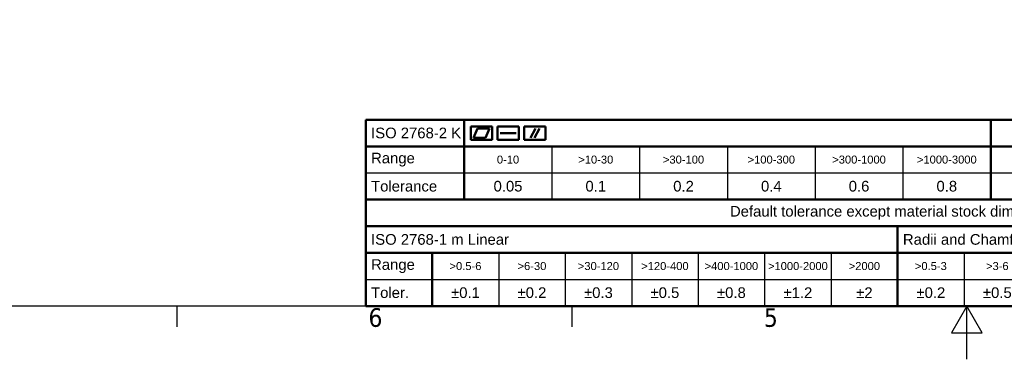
# Model space of a CAD drawing. Header units: millimetres. Extents: x 0 to 7128, y 0 to 5040.
# Tile 24 of 93: x 1427 to 3649, y 0 to 766. Entities that reach past the tile are written whole.
import ezdxf
from ezdxf.enums import TextEntityAlignment as Align

# ---------------------------------------------------------------- set-up
doc = ezdxf.new("R2010")
doc.units = ezdxf.units.MM
doc.header["$LTSCALE"] = 12
doc.layers.get('0').update_dxf_attribs({"lineweight": 25})
for name, color, linetype, lineweight in [('Geometria schizzo (ISO)', 7, 'Continuous', 25), ('Simbolo (ISO)', 7, 'Continuous', 25), ('Titolo (ISO)', 7, 'Continuous', 50)]:
    doc.layers.add(name, color=color, linetype=linetype, lineweight=lineweight)
doc.styles.add('Stile testo11', font='tahoma.ttf')
doc.styles.add('Stile testo132', font='tahoma.ttf')
doc.styles.add('Stile testo136', font='arial.ttf')
doc.styles.add('Stile testo26', font='arial.ttf')
doc.styles.add('Stile testo27', font='arial.ttf')
doc.styles.add('Stile testo68', font='arial.ttf')
doc.styles.add('Testo nota (ISO)', font='tahoma.ttf')

# ---------------------------------------------------------------- blocks, each defined once
blk = doc.blocks.new('Bordi Bordo di default')
at = {"layer": 'Geometria schizzo (ISO)'}
for p, q in [((148.5, 10), (148.5, 6.1)), ((222.75, 10), (222.75, 6.1))]:
    blk.add_line(p, q, dxfattribs=at)
at = {"layer": 'Geometria schizzo (ISO)', "flags": 128}
for points in [[(10, 10), (10, 410), (584, 410), (584, 10), (10, 10)], [(297, 0), (297, 10), (294.11, 5), (299.89, 5), (297, 10)]]:
    blk.add_lwpolyline(points, dxfattribs=at)
at = {"layer": 'Simbolo (ISO)', "char_height": 3.5, "attachment_point": 7, "style": 'Testo nota (ISO)'}
for s, insert in [('6', (184.51, 6.03)), ('5', (258.85, 6.03))]:
    blk.add_mtext(s, dxfattribs=dict(at, insert=insert))
blk = doc.blocks.new('Cartigli Dietronic')
at = {"color": 7, "lineweight": 50}
for p, q in [((-80.42, 231.35), (-80.42, 228.85)), ((-80.42, 231.35), (-76.42, 231.35)), ((-79.92, 229.2), (-79.18, 231)), ((-79.18, 231), (-76.92, 231)), ((-76.92, 231), (-77.67, 229.2)), ((-76.42, 231.35), (-76.42, 228.85)), ((-75.42, 231.35), (-71.42, 231.35)), ((-75.42, 231.35), (-75.42, 228.85)), ((-74.92, 230.1), (-71.92, 230.1)), ((-71.42, 231.35), (-71.42, 228.85)), ((-70.42, 231.35), (-70.42, 228.85)), ((-70.42, 231.35), (-66.42, 231.35)), ((-68.3, 231), (-69.22, 229.2)), ((-67.53, 231), (-68.45, 229.2)), ((-66.42, 231.35), (-66.42, 228.85)), ((-80.42, 228.85), (-76.42, 228.85)), ((-77.67, 229.2), (-79.92, 229.2)), ((-75.42, 228.85), (-71.42, 228.85)), ((-70.42, 228.85), (-66.42, 228.85))]:
    blk.add_line(p, q, dxfattribs=at)
at = {"layer": 'Titolo (ISO)'}
for p, q in [((99.8, 232.63), (-100.2, 232.63)), ((-100.2, 197.63), (-100.2, 232.63)), ((-81.7, 227.63), (-81.7, 232.63)), ((17.3, 227.63), (17.3, 232.63)), ((-100.2, 227.63), (99.8, 227.63)), ((-81.7, 227.63), (-81.7, 217.63)), ((17.3, 227.63), (17.3, 217.63)), ((-100.2, 217.63), (99.8, 217.63)), ((-100.2, 212.63), (99.8, 212.63)), ((-0.2, 212.63), (-0.2, 197.63)), ((-100.2, 207.63), (99.8, 207.63)), ((-87.7, 207.63), (-87.7, 197.63)), ((99.8, 197.63), (-100.2, 197.63))]:
    blk.add_line(p, q, dxfattribs=at)
at = {"layer": 'Titolo (ISO)', "lineweight": 25}
for p, q in [((-65.2, 227.63), (-65.2, 217.63)), ((-48.7, 227.63), (-48.7, 217.63)), ((-32.2, 227.63), (-32.2, 217.63)), ((-15.7, 227.63), (-15.7, 217.63)), ((0.8, 227.63), (0.8, 217.63)), ((-100.2, 222.63), (99.8, 222.63)), ((-75.2, 207.63), (-75.2, 197.63)), ((-62.7, 207.63), (-62.7, 197.63)), ((-50.2, 207.63), (-50.2, 197.63)), ((-37.7, 207.63), (-37.7, 197.63)), ((-25.2, 207.63), (-25.2, 197.63)), ((-12.7, 207.63), (-12.7, 197.63)), ((12.3, 207.63), (12.3, 197.63)), ((-100.2, 202.63), (99.8, 202.63))]:
    blk.add_line(p, q, dxfattribs=at)
at = {"layer": 'Titolo (ISO)', "style": 'Testo nota (ISO)'}
for s, insert, char_height, attachment_point in [('\\fArial|b0|i0;\\H2.0000;ISO 2768-2 K', (-99.2, 230.13), 2, 4), ('\\fArial|b0|i0;\\H2.0000;Range', (-99.2, 225.13), 2, 4), ('\\fArial|b0|i0;\\H1.5000;0-10', (-73.45, 225.13), 1.5, 5), ('\\fArial|b0|i0;\\H1.5000;>10-30', (-56.95, 225.13), 1.5, 5), ('\\fArial|b0|i0;\\H1.5000;>30-100', (-40.45, 225.13), 1.5, 5), ('\\fArial|b0|i0;\\H1.5000;>100-300', (-23.95, 225.13), 1.5, 5), ('\\fArial|b0|i0;\\H1.5000;>300-1000', (-7.45, 225.13), 1.5, 5), ('\\fArial|b0|i0;\\H1.5000;>1000-3000', (9.05, 225.13), 1.5, 5), ('\\fArial|b0|i0;\\H2.0000;Tolerance', (-99.2, 220.13), 2, 4), ('\\fArial|b0|i0;\\H2.0000;0.05', (-73.45, 220.13), 2, 5), ('\\fArial|b0|i0;\\H2.0000;0.1', (-56.95, 220.13), 2, 5), ('\\fArial|b0|i0;\\H2.0000;0.2', (-40.45, 220.13), 2, 5), ('\\fArial|b0|i0;\\H2.0000;0.4', (-23.95, 220.13), 2, 5), ('\\fArial|b0|i0;\\H2.0000;0.6', (-7.45, 220.13), 2, 5), ('\\fArial|b0|i0;\\H2.0000;0.8', (9.05, 220.13), 2, 5), ('\\fArial|b0|i0;\\H2.0000;Default tolerance except material stock dimensions', (-0.2, 215.13), 2, 5), ('\\fArial|b0|i0;\\H2.0000;ISO 2768-1 m Linear', (-99.2, 210.13), 2, 4), ('\\fArial|b0|i0;\\H2.0000;Radii and Chamfers', (0.8, 210.13), 2, 4), ('\\fArial|b0|i0;\\H2.0000;Range', (-99.2, 205.13), 2, 4), ('\\fArial|b0|i0;\\H1.5000;>0.5-6', (-81.45, 205.13), 1.5, 5), ('\\fArial|b0|i0;\\H1.5000;>6-30', (-68.95, 205.13), 1.5, 5), ('\\fArial|b0|i0;\\H1.5000;>30-120', (-56.45, 205.13), 1.5, 5), ('\\fArial|b0|i0;\\H1.5000;>120-400', (-43.95, 205.13), 1.5, 5), ('\\fArial|b0|i0;\\H1.5000;>400-1000', (-31.45, 205.13), 1.5, 5), ('\\fArial|b0|i0;\\H1.5000;>1000-2000', (-18.95, 205.13), 1.5, 5), ('\\fArial|b0|i0;\\H1.5000;>2000', (-6.45, 205.13), 1.5, 5), ('\\fArial|b0|i0;\\H1.5000;>0.5-3', (6.05, 205.13), 1.5, 5), ('\\fArial|b0|i0;\\H1.5000;>3-6', (18.55, 205.13), 1.5, 5), ('\\fArial|b0|i0;\\H2.0000;Toler.', (-99.2, 200.13), 2, 4), ('\\fArial|b0|i0;\\H2.0000;±0.1', (-81.45, 200.13), 2, 5), ('\\fArial|b0|i0;\\H2.0000;±0.2', (-68.95, 200.13), 2, 5), ('\\fArial|b0|i0;\\H2.0000;±0.3', (-56.45, 200.13), 2, 5), ('\\fArial|b0|i0;\\H2.0000;±0.5', (-43.95, 200.13), 2, 5), ('\\fArial|b0|i0;\\H2.0000;±0.8', (-31.45, 200.13), 2, 5), ('\\fArial|b0|i0;\\H2.0000;±1.2', (-18.95, 200.13), 2, 5), ('\\fArial|b0|i0;\\H2.0000;±2', (-6.45, 200.13), 2, 5), ('\\fArial|b0|i0;\\H2.0000;±0.2', (6.05, 200.13), 2, 5), ('\\fArial|b0|i0;\\H2.0000;±0.5', (18.55, 200.13), 2, 5)]:
    blk.add_mtext(s, dxfattribs=dict(at, insert=insert, char_height=char_height, attachment_point=attachment_point))
at = {"layer": 'Titolo (ISO)'}
for tag, style, p in [('REV1', 'Stile testo68', (105.8, 255.13)), ('REV1-AUTORE', 'Stile testo68', (232.3, 255.13)), ('REV1-DATA_CREAZIONE', 'Stile testo68', (252.3, 255.13)), ('REV1-APPROVATORE', 'Stile testo68', (272.3, 255.13)), ('REV1-DATA_APPROVAZIONE', 'Stile testo68', (292.3, 255.13)), ('REV0-APPROVATORE', 'Stile testo68', (272.3, 250.13)), ('REV0-DATA_APPROVAZIONE', 'Stile testo11', (292.3, 250.13))]:
    blk.add_attdef(tag, text='', height=2, dxfattribs=dict(at, style=style)).set_placement(p, align=Align.MIDDLE_CENTER)
for tag, height, style, p in [('REV1-DESCRIZIONE', 2, 'Stile testo68', (112.8, 255.13)), ('Semilavorato', 2, 'Stile testo11', (168.8, 240.13)), ('Trattamento_Superficiale', 2, 'Stile testo68', (174.8, 235.13)), ('Trattamento_Termico', 2, 'Stile testo68', (170.8, 230.13)), ('Materiale_Dietronic', 3.5, 'Testo nota (ISO)', (154.8, 220.63))]:
    blk.add_attdef(tag, text='', height=height, dxfattribs=dict(at, style=style)).set_placement(p, align=Align.MIDDLE_LEFT)
for tag, p, height, style in [('AUTORE_001', (221.8, 249.4), 2, 'Stile testo68'), ('DATA_CREAZIONE_001', (245.52, 249.13), 2, 'Stile testo68'), ('Massa_001', (286.88, 233.12), 2.49, 'Stile testo26'), ('Scala_vista_iniziale_001', (240.96, 219.13), 2.99, 'Stile testo136'), ('Dimensioni_foglio_001', (259.86, 219.12), 2.99, 'Stile testo136'), ('NUMERO_PARTE_001', (242.58, 206.13), 5, 'Stile testo132'), ('NUMERO_REVISIONE_001', (291.05, 206.63), 5, 'Stile testo132'), ('DESCRIZIONE_001', (154.8, 206.86), 3.5, 'Stile testo27')]:
    blk.add_attdef(tag, p, '', height=height, dxfattribs=dict(at, style=style))

msp = doc.modelspace()

# ---------------------------------------------------------------- block references
at = {"xscale": 12, "yscale": 12, "zscale": 12}
for name, p in [('Bordi Bordo di default', (0, 0)), ('Cartigli Dietronic', (3410.4034, -2251.5018))]:
    msp.add_blockref(name, p, dxfattribs=at)

doc.saveas('drawing.dxf')
